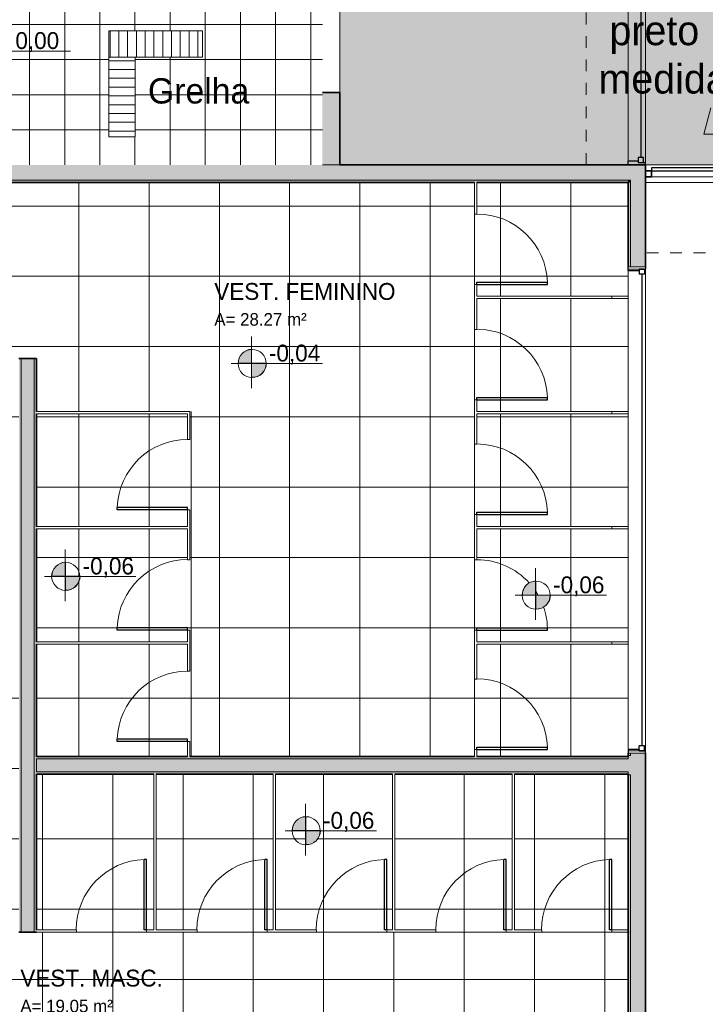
# Model space of a CAD drawing. Header units: metres. Extents: x -29 to 48, y -24 to 81.
# Tile 5 of 26: x -6 to 0, y -20 to -11. Entities that reach past the tile are written whole.
import ezdxf

# ---------------------------------------------------------------- set-up
doc = ezdxf.new("R2010")
doc.units = ezdxf.units.M
doc.linetypes.add('Projeção', pattern=[0.003969, 0.002381, -0.001587])
for name, color, linetype, lineweight in [('A-AREA-IDEN', 2, 'Continuous', 9), ('A-DETL', 90, 'Continuous', 18), ('A-DETL-GENF', 92, 'Continuous', 18), ('A-DETL-MBND', 5, 'Continuous', 18), ('A-DETL-THIN', 151, 'Continuous', 18), ('A-DOOR', 31, 'Continuous', 18), ('A-FLOR-OVHD', 1, 'Projeção', 18), ('A-FLOR-PATT', 8, 'Continuous', 18), ('A-GLAZ', 151, 'Continuous', 18), ('A-GLAZ-CURT', 52, 'Continuous', 18), ('A-GLAZ-CWMG', 51, 'Continuous', 18), ('A-WALL', 113, 'Continuous', 18), ('A-WALL-PATT', 111, 'Continuous', 35), ('G-ANNO-TEXT', 231, 'Continuous', 9)]:
    doc.layers.add(name, color=color, linetype=linetype, lineweight=lineweight)
doc.styles.add('Century Gothic', font='GOTHIC.TTF', dxfattribs={"height": 0.107783})
doc.styles.add('Century Gothic_1', font='GOTHIC.TTF', dxfattribs={"height": 0.143711})
doc.styles.add('Century Gothic_2', font='GOTHIC.TTF', dxfattribs={"height": 0.215567})
doc.styles.add('Century Gothic_3', font='GOTHIC.TTF', dxfattribs={"height": 0.251495})
doc.styles.add('Century Gothic_B', font='txt', dxfattribs={"height": 0.143612})

# ---------------------------------------------------------------- blocks, each defined once
blk = doc.blocks.new('Montante retangular - 50 x 150 mm-165978-PAGINAÇÃO DE PISO _Compreende trechos 2 e 3_')
at = {"layer": 'A-GLAZ-CWMG', "lineweight": 35}
for p, q in [((0, 0.025), (-0.05, 0.025)), ((-0.05, 0.025), (-0.05, -0.025)), ((0, -0.025), (0, 0.025)), ((-0.05, -0.025), (0, -0.025))]:
    blk.add_line(p, q, dxfattribs=at)
blk = doc.blocks.new('Montante retangular - 50 x 150 mm-165960-PAGINAÇÃO DE PISO _Compreende trechos 2 e 3_')
at = {"layer": 'A-GLAZ-CWMG'}
blk.add_line((0.2277, -12.6146), (-0.5273, -12.6146), dxfattribs=at)
blk = doc.blocks.new('Casement w Mullions-Number_0002 - Janela 100 x 400 _cm_-1469881-PAGINAÇÃO DE PISO _Compreende trechos 2 e 3_')
at = {"layer": 'A-GLAZ', "lineweight": 25}
for p, q in [((-2.075, 0.075), (-2.05595, 0.075)), ((-2.05595, 0.02055), (-2.05595, 0.075)), ((-2.05595, 0.065), (-2.05595, 0.02055)), ((-2.05595, 0.065), (-2.0115, 0.065)), ((-2.05595, 0.02055), (-2.0115, 0.02055)), ((-2.05595, 0.02055), (-2.04325, 0.02055)), ((-2.04325, -0.075), (-2.04325, 0.02055)), ((-2.0115, 0.065), (-2.0115, 0.02055)), ((-2.0115, 0.04277), (2.0115, 0.04277)), ((2.0115, 0.065), (2.0115, 0.02055)), ((2.05595, 0.065), (2.0115, 0.065)), ((2.05595, 0.02055), (2.0115, 0.02055)), ((2.04325, 0.02055), (2.05595, 0.02055)), ((2.04325, 0.02055), (2.04325, -0.075)), ((2.05595, 0.02055), (2.05595, 0.075)), ((2.075, 0.075), (2.05595, 0.075)), ((2.05595, 0.065), (2.05595, 0.02055)), ((-2.04325, -0.075), (-2.075, -0.075)), ((2.04325, -0.075), (2.075, -0.075))]:
    blk.add_line(p, q, dxfattribs=at)
at = {"layer": 'A-GLAZ', "color": 7}
for p, q in [((-2.05595, 0.075), (-2.075, 0.075)), ((-2.075, 0.075), (-2.075, -0.075)), ((-2.05595, -0.075), (-2.05595, 0.075)), ((2.05595, 0.075), (-2.05595, 0.075)), ((-2.05595, 0.075), (-2.05595, -0.075)), ((2.05595, 0.075), (2.05595, -0.075)), ((2.075, 0.075), (2.05595, 0.075)), ((2.05595, -0.075), (2.05595, 0.075)), ((2.075, -0.075), (2.075, 0.075)), ((-2.075, -0.075), (-2.05595, -0.075)), ((-2.05595, -0.075), (2.05595, -0.075)), ((2.05595, -0.075), (2.075, -0.075))]:
    blk.add_line(p, q, dxfattribs=at)
blk = doc.blocks.new('Painel do sistema - Envidraçado-165820-PAGINAÇÃO DE PISO _Compreende trechos 2 e 3_')
at = {"layer": 'A-GLAZ-CURT', "color": 10, "lineweight": 25}
for p, q in [((0.3775, 0.0495), (-0.3775, 0.0495)), ((-0.3775, 0.0495), (-0.3775, 0.0245)), ((-0.3775, 0.0245), (0.3775, 0.0245)), ((0.3775, 0.0245), (0.3775, 0.0495))]:
    blk.add_line(p, q, dxfattribs=at)
blk = doc.blocks.new('M_Descarga simples1 - 60X160 _vest_ m_-2529210-PAGINAÇÃO DE PISO _Compreende trechos 2 e 3_')
at = {"layer": 'A-DOOR', "lineweight": 25}
for p, q in [((0.28, 0.01), (0.28, 0.6114)), ((0.3, 0.6114), (0.28, 0.6114)), ((0.3, 0.01), (0.3, 0.6114)), ((0.3, 0.01), (0.28, 0.01))]:
    blk.add_line(p, q, dxfattribs=at)
at = {"layer": 'A-DOOR'}
blk.add_arc((0.3, 0.01), 0.6017, 91.90484, 180, dxfattribs=at)
blk = doc.blocks.new('M_Descarga simples1 - 60X160 _vest_ fem_-2394049-PAGINAÇÃO DE PISO _Compreende trechos 2 e 3_')
at = {"layer": 'A-DOOR', "lineweight": 25}
for p, q in [((0.28, -0.01), (0.28, -0.6114)), ((0.3, -0.01), (0.28, -0.01)), ((0.3, -0.01), (0.3, -0.6114)), ((0.3, -0.6114), (0.28, -0.6114))]:
    blk.add_line(p, q, dxfattribs=at)
at = {"layer": 'A-DOOR'}
blk.add_arc((0.3, -0.01), 0.6017, 180, 268.09516, dxfattribs=at)
blk = doc.blocks.new('M_Descarga simples1 - 60X160 _vest_ fem_-1588010-PAGINAÇÃO DE PISO _Compreende trechos 2 e 3_')
at = {"layer": 'A-DOOR', "lineweight": 25}
for p, q in [((0.28, 0.01), (0.28, 0.6114)), ((0.3, 0.6114), (0.28, 0.6114)), ((0.3, 0.01), (0.3, 0.6114)), ((0.3, 0.01), (0.28, 0.01))]:
    blk.add_line(p, q, dxfattribs=at)
at = {"layer": 'A-DOOR'}
blk.add_arc((0.3, 0.01), 0.6017, 91.90484, 180, dxfattribs=at)
blk = doc.blocks.new('M_Descarga simples1 - 60X160 _vest_ fem_-V19-PAGINAÇÃO DE PISO _Compreende trechos 2 e 3_')
at = {"layer": 'A-DOOR', "lineweight": 25}
for p, q in [((0.28, 0.01), (0.28, 0.6114)), ((0.3, 0.6114), (0.28, 0.6114)), ((0.3, 0.01), (0.3, 0.6114)), ((0.3, 0.01), (0.28, 0.01))]:
    blk.add_line(p, q, dxfattribs=at)
at = {"layer": 'A-DOOR'}
for start, end in [(91.90484, 109.18687), (120.04182, 123.33286), (132.11139, 180)]:
    blk.add_arc((0.3, 0.01), 0.6017, start, end, dxfattribs=at)
blk = doc.blocks.new('M_Fixado - 260 x 200 mm-2644279-PAGINAÇÃO DE PISO _Compreende trechos 2 e 3_')
at = {"layer": 'A-GLAZ', "lineweight": 25}
for p, q in [((-1.3, 0.088), (-1.281, 0.088)), ((-1.281, 0.088), (-1.281, 0.025)), ((1.281, 0.088), (1.281, 0.025)), ((1.2989, 0.088), (1.281, 0.088)), ((-1.281, 0.069), (-1.237, 0.069)), ((-1.281, 0.025), (-1.237, 0.025)), ((-1.268, 0.025), (-1.268, -0.062)), ((-1.237, 0.069), (-1.237, 0.025)), ((-1.237, 0.047), (1.237, 0.047)), ((1.237, 0.069), (1.237, 0.025)), ((1.281, 0.069), (1.237, 0.069)), ((1.237, 0.025), (1.281, 0.025)), ((1.268, 0.025), (1.268, -0.062)), ((-1.3, -0.062), (-1.268, -0.062)), ((1.3, -0.062), (1.268, -0.062))]:
    blk.add_line(p, q, dxfattribs=at)

msp = doc.modelspace()

# ---------------------------------------------------------------- hatches: boundary and pattern name
at = {"layer": 'A-DETL-GENF'}
h = msp.add_hatch(color=254, dxfattribs=at)
h.paths.add_polyline_path([(-0.7273, -12.5146), (3.8477, -12.5146), (3.8477, -2.4246), (-4.0783, -2.4246), (-4.9035, -3.3359), (-4.9184, -3.3225), (-4.9191, -3.3233), (-6.4688, -1.9202), (-9.9312, -5.7446), (-9.9312, -9.3446), (-3.1873, -9.3446), (-3.1873, -12.5146), (-2.0023, -12.5146)], flags=0)
h.paths.add_polyline_path([(-0.5773, -9.9146), (-0.7273, -9.9146), (-0.7273, -9.7146), (-0.5773, -9.7146)], flags=0)
h.paths.add_polyline_path([(-3.8101, -8.5444), (-7.2843, -8.5444), (-7.2843, -6.2444), (3.2227, -6.2444), (3.2227, -8.5444), (-3.5493, -8.5444)], flags=0)
h.paths.add_polyline_path([(-5.8343, -7.8811), (-2.9843, -7.8811), (-2.9843, -6.8811), (-5.8343, -6.8811), (-5.8343, -7.5762)], flags=0)
h.paths.add_polyline_path([(-1.2863, -4.8648), (-1.2863, -4.3848), (-0.8063, -4.3848), (-0.8063, -4.8648)], flags=0)
h = msp.add_hatch(dxfattribs=at)
h.set_pattern_fill('FP_27', color=8, style=0, pattern_type=2)
h.set_pattern_definition([(0, (-0.137, 0.385), (0, 0.3), []), (90, (-0.137, 0.385), (-0.3, 2e-17), [])])
h.paths.add_polyline_path([(-3.8101, -12.5146), (-3.3373, -12.5146), (-3.3373, -9.5146), (-8.8373, -9.5146), (-8.8373, -12.5146), (-4.3608, -12.5146)], flags=0)
h.paths.add_polyline_path([(-4.9357, -12.2738), (-5.1607, -12.2738), (-5.1608, -11.3688), (-4.3608, -11.3687), (-4.3608, -11.5937), (-4.9357, -11.5938), (-4.9357, -12.213)], flags=0)
h.paths.add_polyline_path([(-6.0825, -11.6617), (-6.0825, -11.5418), (-6.1985, -11.5418), (-6.1945, -11.5114), (-6.183, -11.483), (-6.1647, -11.4584), (-6.1408, -11.4392), (-6.1127, -11.4267), (-6.0825, -11.4218), (-6.0825, -11.5417), (-5.9621, -11.5418), (-5.9651, -11.5685), (-5.9741, -11.5939), (-5.9884, -11.6166), (-6.0075, -11.6356), (-6.0303, -11.6499), (-6.0557, -11.6587)], flags=0)
h = msp.add_hatch(dxfattribs=at)
h.set_pattern_fill('FP_31', style=0, pattern_type=2)
h.set_pattern_definition([(90, (-0.8, 0), (-0.075, 5e-18), [])])
h.paths.add_polyline_path([(-5.1608, -11.5937), (-4.3608, -11.5937), (-4.3608, -11.3688), (-5.1608, -11.3688), (-5.1608, -11.5418)], flags=0)
h = msp.add_hatch(dxfattribs=at)
h.set_pattern_fill('FP_28', style=0, pattern_type=2)
h.set_pattern_definition([(180, (-0.8, 0), (-9e-18, -0.075), [])])
h.paths.add_polyline_path([(-4.9357, -12.2738), (-4.9357, -11.5938), (-5.1608, -11.5938), (-5.1607, -12.2738)], flags=0)
h.paths.add_polyline_path([(-4.3608, -11.3688), (-4.3608, -11.3687), (-4.3608, -11.3688)], flags=0)
for points in [[(-4.0518, -14.2064), (-3.9409, -14.2064), (-3.9409, -14.0865), (-3.9709, -14.0917), (-3.9987, -14.1043), (-4.0224, -14.1234), (-4.0405, -14.1479), (-4.0518, -14.1762), (-4.0557, -14.2064)], [(-3.9409, -14.3263), (-3.9134, -14.3243), (-3.887, -14.3161), (-3.8632, -14.3021), (-3.8433, -14.283), (-3.8271, -14.2567), (-3.8189, -14.2339), (-3.8157, -14.2064), (-3.9409, -14.2064), (-3.9409, -14.3243)], [(-5.6309, -16.0236), (-5.5313, -16.0236), (-5.5313, -15.9038), (-5.5613, -15.9089), (-5.5891, -15.9215), (-5.6128, -15.9407), (-5.6309, -15.9652), (-5.6422, -15.9934), (-5.6461, -16.0236)], [(-5.5313, -16.1435), (-5.5038, -16.1415), (-5.4774, -16.1333), (-5.4536, -16.1193), (-5.4337, -16.1002), (-5.4186, -16.077), (-5.4093, -16.0511), (-5.4061, -16.0236), (-5.5313, -16.0236)], [(-1.6258, -16.1842), (-1.5149, -16.1842), (-1.5149, -16.0643), (-1.5449, -16.0695), (-1.5727, -16.082), (-1.5964, -16.1012), (-1.6145, -16.1257), (-1.6258, -16.154), (-1.6297, -16.1842)], [(-1.5149, -16.3041), (-1.4843, -16.3011), (-1.461, -16.2939), (-1.4372, -16.2798), (-1.4173, -16.2607), (-1.4022, -16.2376), (-1.3929, -16.2116), (-1.3897, -16.1842), (-1.5149, -16.1842), (-1.5149, -16.3021)], [(-3.5935, -18.1943), (-3.4787, -18.1943), (-3.4787, -18.0744), (-3.5087, -18.0796), (-3.5365, -18.0922), (-3.5602, -18.1113), (-3.5783, -18.1358), (-3.5896, -18.1641)], [(-3.4787, -18.3142), (-3.4481, -18.3113), (-3.4248, -18.304), (-3.401, -18.29), (-3.3811, -18.2709), (-3.366, -18.2477), (-3.3567, -18.2217), (-3.3535, -18.1943), (-3.4787, -18.1943), (-3.4787, -18.3122)]]:
    msp.add_hatch(color=7, dxfattribs=at).paths.add_polyline_path(points, flags=0)
at = {"layer": 'A-FLOR-PATT'}
h = msp.add_hatch(dxfattribs=at)
h.set_pattern_fill('FP_4', color=256, style=0, pattern_type=2)
h.set_pattern_definition([(0, (-7.217, -19.465), (0, 0.6), []), (90, (-7.217, -19.465), (-0.6, 4e-17), [])])
h.paths.add_polyline_path([(-5.7773, -17.5622), (-4.4873, -17.5622), (-4.4873, -17.4347), (-4.4673, -17.4347), (-4.4673, -17.5622), (-2.0373, -17.5622), (-2.0373, -17.5022), (-2.0173, -17.5022), (-2.0173, -17.5622), (-0.7273, -17.5622), (-0.7273, -16.6034), (-2.0173, -16.6034), (-2.0173, -16.9022), (-2.0373, -16.9022), (-2.0373, -16.4847), (-2.0173, -16.4847), (-2.0173, -16.5834), (-0.7273, -16.5834), (-0.7273, -15.6184), (-2.0173, -15.6184), (-2.0173, -15.8847), (-2.0373, -15.8847), (-2.0373, -15.4972), (-2.0173, -15.4972), (-2.0173, -15.5984), (-0.7273, -15.5984), (-0.7273, -14.6384), (-2.0173, -14.6384), (-2.0173, -14.8972), (-2.0373, -14.8972), (-2.0373, -14.5184), (-2.0173, -14.5184), (-2.0173, -14.6184), (-0.7273, -14.6184), (-0.7273, -13.6547), (-2.0173, -13.6547), (-2.0173, -13.9184), (-2.0373, -13.9184), (-2.0373, -13.5347), (-2.0173, -13.5347), (-2.0173, -13.6347), (-0.7273, -13.6347), (-0.7273, -12.6646), (-2.0173, -12.6646), (-2.0173, -12.9347), (-2.0373, -12.9347), (-2.0373, -12.6646), (-6.9173, -12.6646), (-6.9173, -12.8146), (-7.2173, -12.8146), (-7.2173, -15.2646), (-5.9273, -15.2646), (-5.9273, -14.1646), (-5.7773, -14.1646), (-5.7773, -14.6184), (-4.4673, -14.6184), (-4.4673, -14.8584), (-4.4873, -14.8584), (-4.4873, -14.6384), (-5.7773, -14.6384), (-5.7773, -15.5984), (-4.4873, -15.5984), (-4.4873, -15.4584), (-4.4673, -15.4584), (-4.4673, -15.8834), (-4.4873, -15.8834), (-4.4873, -15.6184), (-5.7773, -15.6184), (-5.7771, -16.5834), (-4.4873, -16.5834), (-4.4873, -16.4834), (-4.4673, -16.4834), (-4.4673, -16.8347), (-4.4873, -16.8347), (-4.4873, -16.6034), (-5.7773, -16.6034), (-5.7773, -17.2064)], flags=0)
h.paths.add_polyline_path([(-1.5149, -16.1842), (-1.6297, -16.1842), (-1.6258, -16.154), (-1.6145, -16.1257), (-1.5964, -16.1012), (-1.5727, -16.082), (-1.5449, -16.0695), (-1.5149, -16.0643), (-1.5149, -16.154)], flags=0)
h.paths.add_polyline_path([(-1.5149, -16.3041), (-1.5149, -16.1842), (-1.3897, -16.1842), (-1.3929, -16.2116), (-1.4022, -16.2376), (-1.4173, -16.2607), (-1.4372, -16.2798), (-1.461, -16.2939), (-1.4874, -16.3021)], flags=0)
h.paths.add_polyline_path([(-5.5313, -16.0236), (-5.6461, -16.0236), (-5.6422, -15.9934), (-5.6309, -15.9652), (-5.6128, -15.9407), (-5.5891, -15.9215), (-5.5613, -15.9089), (-5.5313, -15.9038), (-5.5313, -15.9934)], flags=0)
h.paths.add_polyline_path([(-5.5313, -16.1435), (-5.5313, -16.0236), (-5.4061, -16.0236), (-5.4093, -16.0511), (-5.4186, -16.077), (-5.4337, -16.1002), (-5.4536, -16.1193), (-5.4774, -16.1333), (-5.5038, -16.1415), (-5.5216, -16.1428)], flags=0)
h.paths.add_polyline_path([(-3.9409, -14.2064), (-4.0557, -14.2064), (-4.0518, -14.1762), (-4.0405, -14.1479), (-4.0224, -14.1234), (-3.9987, -14.1043), (-3.9709, -14.0917), (-3.9409, -14.0865), (-3.9409, -14.1762)], flags=0)
h.paths.add_polyline_path([(-3.9409, -14.3263), (-3.9409, -14.2064), (-3.8157, -14.2064), (-3.8189, -14.2339), (-3.8282, -14.2598), (-3.8433, -14.283), (-3.8632, -14.3021), (-3.887, -14.3161), (-3.9134, -14.3243)], flags=0)
h = msp.add_hatch(dxfattribs=at)
h.set_pattern_fill('FP_5', color=256, style=0, pattern_type=2)
h.set_pattern_definition([(0, (-7.527, -17.065), (0, 0.6), []), (90, (-7.527, -17.065), (-0.6, 4e-17), [])])
h.paths.add_polyline_path([(-5.687, -20.6646), (-4.3073, -20.6646), (-4.3073, -20.0298), (-4.2873, -20.0298), (-4.2873, -20.6646), (-3.6873, -20.6646), (-3.6873, -20.0298), (-3.6673, -20.0298), (-3.6673, -20.6646), (-0.7273, -20.6646), (-0.7273, -19.0622), (-0.8648, -19.0622), (-0.8648, -19.0422), (-0.7273, -19.0422), (-0.7273, -17.7122), (-1.6973, -17.7122), (-1.6973, -19.0422), (-1.4648, -19.0422), (-1.4648, -19.0622), (-1.7673, -19.0622), (-1.7673, -19.0422), (-1.7173, -19.0422), (-1.7173, -17.7122), (-2.7173, -17.7122), (-2.7173, -19.0422), (-2.3673, -19.0422), (-2.3673, -19.0622), (-2.7873, -19.0622), (-2.7873, -19.0422), (-2.7373, -19.0422), (-2.7373, -17.7122), (-3.7373, -17.7124), (-3.7373, -19.0422), (-3.3873, -19.0422), (-3.3873, -19.0622), (-3.8073, -19.0622), (-3.8073, -19.0422), (-3.7573, -19.0422), (-3.7573, -17.7122), (-4.7573, -17.7126), (-4.7573, -19.0422), (-4.4073, -19.0422), (-4.4073, -19.0622), (-4.8373, -19.0622), (-4.8373, -19.0422), (-4.7773, -19.0422), (-4.7773, -17.7122), (-5.7773, -17.7122), (-5.7773, -19.0422), (-5.4373, -19.0422), (-5.4373, -19.0622), (-5.9273, -19.0622), (-5.9273, -16.7159), (-6.9273, -16.7159), (-6.9273, -20.6646), (-5.7069, -20.6646)], flags=0)
h.paths.add_polyline_path([(-5.7846, -20.113), (-5.8994, -20.113), (-5.8955, -20.0828), (-5.8842, -20.0545), (-5.8661, -20.03), (-5.8424, -20.0108), (-5.8147, -19.9983), (-5.7846, -19.9931), (-5.7846, -20.0828)], flags=0)
h.paths.add_polyline_path([(-5.7846, -20.2329), (-5.7846, -20.113), (-5.6594, -20.113), (-5.6626, -20.1404), (-5.6719, -20.1664), (-5.687, -20.1895), (-5.7069, -20.2086), (-5.7307, -20.2227), (-5.7571, -20.2309), (-5.7673, -20.2316)], flags=0)
h.paths.add_polyline_path([(-3.4787, -18.1943), (-3.5935, -18.1943), (-3.5896, -18.1641), (-3.5783, -18.1358), (-3.5602, -18.1113), (-3.5365, -18.0922), (-3.5087, -18.0796), (-3.4787, -18.0744), (-3.4787, -18.1641)], flags=0)
h.paths.add_polyline_path([(-3.4787, -18.3142), (-3.4787, -18.1943), (-3.3535, -18.1943), (-3.3567, -18.2217), (-3.366, -18.2477), (-3.3811, -18.2709), (-3.401, -18.29), (-3.4248, -18.304), (-3.4512, -18.3122)], flags=0)
at = {"layer": 'A-WALL-PATT', "lineweight": 18}
h = msp.add_hatch(color=7, dxfattribs=at)
h.paths.add_polyline_path([(-3.1873, -12.5146), (-3.1873, -11.8946), (-3.3373, -11.8946), (-3.3373, -12.5146)], flags=0)
h.paths.add_polyline_path([(-3.3373, -10.1946), (-3.1873, -10.1946), (-3.1873, -9.3646), (-3.3373, -9.3646), (-3.3373, -9.5146)], flags=0)
at = {"layer": 'A-WALL-PATT'}
for points in [[(-1.9534, -12.6446), (-0.7073, -12.6443), (-0.7073, -12.5146), (-6.1895, -12.5146), (-6.1895, -12.6446), (-2.0023, -12.6446)], [(-0.5773, -12.6646), (-0.5773, -12.5146), (-0.7073, -12.5146), (-0.7073, -12.6646)], [(-1.9458, -12.6646), (-0.7273, -12.6646), (-0.7273, -12.6446), (-6.1895, -12.6446), (-6.1895, -12.6646), (-2.0023, -12.6646)], [(-0.7273, -12.6646), (-0.7073, -12.6646), (-0.7073, -12.6446), (-0.7273, -12.6446), (-0.7273, -12.6546)], [(-5.9073, -19.0622), (-5.7973, -19.0622), (-5.7973, -14.1646), (-5.9073, -14.1646), (-5.9073, -18.4273)], [(-5.7773, -19.0622), (-5.7773, -14.1646), (-5.7973, -14.1646), (-5.7973, -19.0622)], [(-0.5773, -17.7196), (-0.5773, -17.5546), (-0.7273, -17.5546), (-0.7273, -17.7196), (-0.667, -17.7196)], [(-0.8647, -17.5822), (-0.8647, -17.5622), (-5.7773, -17.5622), (-5.7773, -17.5822), (-2.0986, -17.5822)], [(-3.8101, -17.6922), (-0.8647, -17.6922), (-0.8647, -17.5822), (-5.7773, -17.5822), (-5.7773, -17.6922), (-5.5216, -17.6922)], [(-0.7273, -17.5822), (-0.7273, -17.5622), (-0.8647, -17.5622), (-0.8647, -17.5822)], [(-0.8647, -17.6922), (-0.7273, -17.6922), (-0.7273, -17.5822), (-0.8647, -17.5822), (-0.8647, -17.667)], [(-3.7573, -17.7122), (-0.8647, -17.7122), (-0.8647, -17.6922), (-5.7773, -17.6922), (-5.7773, -17.7122), (-3.8101, -17.7122)], [(-0.7273, -17.7122), (-0.7273, -17.6922), (-0.8647, -17.6922), (-0.8647, -17.7122)], [(-0.7073, -19.8146), (-0.7073, -17.7196), (-0.7273, -17.7196), (-0.7273, -19.8146)], [(-0.7073, -19.8146), (-0.5773, -19.8146), (-0.5773, -17.7196), (-0.7073, -17.7196), (-0.7073, -18.1422)]]:
    msp.add_hatch(color=250, dxfattribs=at).paths.add_polyline_path(points, flags=0)
h = msp.add_hatch(color=250, dxfattribs=at)
h.paths.add_polyline_path([(-0.7273, -17.5546), (-0.7073, -17.5546), (-0.7073, -17.5337), (-0.7273, -17.5337)], flags=0)
h.paths.add_polyline_path([(-0.7273, -13.3837), (-0.7073, -13.3837), (-0.7073, -12.6646), (-0.7273, -12.6646), (-0.7273, -12.829)], flags=0)
h = msp.add_hatch(color=250, dxfattribs=at)
h.paths.add_polyline_path([(-0.7073, -17.5546), (-0.5773, -17.5546), (-0.5773, -17.5337), (-0.7073, -17.5337)], flags=0)
h.paths.add_polyline_path([(-0.5773, -13.3837), (-0.5773, -12.6646), (-0.7073, -12.6646), (-0.7073, -13.3837)], flags=0)
at = {"layer": 'A-WALL-PATT', "lineweight": 18}
msp.add_hatch(color=7, dxfattribs=at).paths.add_polyline_path([(-5.9273, -19.0622), (-5.9073, -19.0622), (-5.9073, -14.1646), (-5.9273, -14.1646), (-5.9273, -18.4712)], flags=0)
at = {"layer": 'G-ANNO-TEXT'}
msp.add_hatch(color=50, dxfattribs=at).paths.add_polyline_path([(-0.0219, -12.0264), (-0.0796, -12.252), (0.0409, -12.2507)], flags=0)

# ---------------------------------------------------------------- linework, layer by layer
at = {"layer": 'A-DETL'}
for p, q in [((-4.3608, -11.3688), (-5.1608, -11.3688)), ((-5.1608, -11.3688), (-5.1608, -11.5937)), ((-4.3608, -11.5937), (-4.3608, -11.3688)), ((-5.1608, -11.5937), (-4.3608, -11.5937)), ((-5.1608, -11.5937), (-5.1607, -12.2738)), ((-4.9357, -12.2738), (-4.9357, -11.5938)), ((-5.1607, -12.2738), (-4.9357, -12.2738)), ((-2.0373, -12.6646), (-2.0373, -17.5622)), ((-4.4573, -14.6184), (-4.4573, -17.5622)), ((-3.9788, -17.562), (-3.5309, -17.562)), ((-0.7173, -19.0622), (-5.9273, -19.0622))]:
    msp.add_line(p, q, dxfattribs=at)
for centre in [(-3.9366, -14.2084), (-5.5284, -16.0251), (-1.5121, -16.1857), (-3.4759, -18.1958)]:
    msp.add_circle(centre, 0.12, dxfattribs=at)
at = {"layer": 'A-DETL-MBND'}
for p, q in [((-6.2674, -11.5418), (-5.4874, -11.5418)), ((-3.9418, -13.9786), (-3.9418, -14.4186)), ((-4.1167, -14.2084), (-3.3367, -14.2084)), ((-5.5337, -15.7954), (-5.5337, -16.2354)), ((-1.5173, -15.9559), (-1.5173, -16.3959)), ((-5.7086, -16.0251), (-4.9286, -16.0251)), ((-1.6922, -16.1857), (-0.9122, -16.1857)), ((-3.4811, -17.9661), (-3.4811, -18.4061)), ((-3.656, -18.1958), (-2.876, -18.1958))]:
    msp.add_line(p, q, dxfattribs=at)
at = {"layer": 'A-DETL-THIN'}
for p, q in [((-3.9409, -14.2064), (-3.9409, -14.0865)), ((-4.0557, -14.2064), (-3.9409, -14.2064)), ((-3.8157, -14.2064), (-3.9409, -14.2064)), ((-3.9409, -14.2064), (-3.9409, -14.3263)), ((-5.5313, -16.0236), (-5.5313, -15.9038)), ((-5.6461, -16.0236), (-5.5313, -16.0236)), ((-5.4061, -16.0236), (-5.5313, -16.0236)), ((-5.5313, -16.0236), (-5.5313, -16.1435)), ((-1.5149, -16.1842), (-1.5149, -16.0643)), ((-1.6297, -16.1842), (-1.5149, -16.1842)), ((-1.3897, -16.1842), (-1.5149, -16.1842)), ((-1.5149, -16.1842), (-1.5149, -16.3041)), ((-3.4787, -18.1943), (-3.4787, -18.0744)), ((-3.5935, -18.1943), (-3.4787, -18.1943)), ((-3.3535, -18.1943), (-3.4787, -18.1943)), ((-3.4787, -18.1943), (-3.4787, -18.3142))]:
    msp.add_line(p, q, dxfattribs=at)
for centre, start, end in [((-3.9357, -14.2064), 92.49392, 180), ((-3.9357, -14.2064), 267.50608, 0), ((-5.5261, -16.0236), 92.49392, 180), ((-5.5261, -16.0236), 267.50608, 0), ((-1.5097, -16.1842), 92.49392, 180), ((-1.5097, -16.1842), 267.50608, 360), ((-3.4735, -18.1943), 92.49392, 180), ((-3.4735, -18.1943), 267.50608, 360)]:
    msp.add_arc(centre, 0.12, start, end, dxfattribs=at)
at = {"layer": 'A-FLOR-OVHD'}
for p, q in [((-1.0859, -12.5146), (-1.0859, 1.7143)), ((-0.5673, -13.2646), (4.4227, -13.2646))]:
    msp.add_line(p, q, dxfattribs=at)
at = {"layer": 'A-WALL', "color": 7}
for p, q in [((-0.7273, -12.5146), (-0.7273, -9.9146)), ((-0.5773, -9.9146), (-0.5773, -12.5146)), ((-3.1873, -10.1946), (-3.1873, -11.8946)), ((-0.5773, -12.5146), (4.4227, -12.5146)), ((-2.0373, -12.6646), (-2.0373, -12.9347)), ((-2.0173, -12.9347), (-2.0173, -12.6646)), ((4.4227, -12.6646), (-0.5773, -12.6646)), ((-2.0373, -12.9347), (-2.0173, -12.9347)), ((-2.0373, -13.5347), (-2.0373, -13.9184)), ((-2.0173, -13.5347), (-2.0373, -13.5347)), ((-2.0173, -13.6347), (-2.0173, -13.5347)), ((-2.0173, -13.6347), (-0.7273, -13.6347)), ((-2.0173, -13.9184), (-2.0173, -13.6547)), ((-2.0173, -13.6547), (-0.7273, -13.6547)), ((-0.8647, -13.6547), (-0.8647, -13.6347)), ((-2.0373, -13.9184), (-2.0173, -13.9184)), ((-2.0373, -14.5184), (-2.0373, -14.8972)), ((-2.0173, -14.5184), (-2.0373, -14.5184)), ((-2.0173, -14.6184), (-2.0173, -14.5184)), ((-4.4673, -14.6184), (-5.7773, -14.6184)), ((-4.4673, -14.8584), (-4.4673, -14.6184)), ((-2.0173, -14.6184), (-0.7273, -14.6184)), ((-0.8647, -14.6384), (-0.8647, -14.6184)), ((-5.7773, -14.6384), (-4.4873, -14.6384)), ((-4.4873, -14.6384), (-4.4873, -14.8584)), ((-2.0173, -14.8972), (-2.0173, -14.6384)), ((-2.0173, -14.6384), (-0.7273, -14.6384)), ((-4.4873, -14.8584), (-4.4673, -14.8584)), ((-2.0373, -14.8972), (-2.0173, -14.8972)), ((-4.4873, -15.4584), (-4.4873, -15.5984)), ((-4.4673, -15.4584), (-4.4873, -15.4584)), ((-4.4673, -15.8834), (-4.4673, -15.4584)), ((-2.0373, -15.4972), (-2.0373, -15.8847)), ((-2.0173, -15.4972), (-2.0373, -15.4972)), ((-2.0173, -15.5984), (-2.0173, -15.4972)), ((-4.4873, -15.5984), (-5.7773, -15.5984)), ((-5.7773, -15.6184), (-4.4873, -15.6184)), ((-4.4873, -15.6184), (-4.4873, -15.8834)), ((-2.0173, -15.5984), (-0.7273, -15.5984)), ((-2.0173, -15.6184), (-0.7273, -15.6184)), ((-2.0173, -15.8847), (-2.0173, -15.6184)), ((-0.8647, -15.6184), (-0.8647, -15.5984)), ((-4.4873, -15.8834), (-4.4673, -15.8834)), ((-2.0373, -15.8847), (-2.0173, -15.8847)), ((-4.4873, -16.4834), (-4.4873, -16.5834)), ((-4.4673, -16.4834), (-4.4873, -16.4834)), ((-4.4673, -16.8347), (-4.4673, -16.4834)), ((-2.0373, -16.4847), (-2.0373, -16.9022)), ((-2.0173, -16.4847), (-2.0373, -16.4847)), ((-2.0173, -16.5834), (-2.0173, -16.4847)), ((-4.4873, -16.5834), (-5.7773, -16.5834)), ((-5.7773, -16.6034), (-4.4873, -16.6034)), ((-4.4873, -16.6034), (-4.4873, -16.8347)), ((-2.0173, -16.5834), (-0.7273, -16.5834)), ((-2.0173, -16.9022), (-2.0173, -16.6034)), ((-2.0173, -16.6034), (-0.7273, -16.6034)), ((-0.8647, -16.6034), (-0.8647, -16.5834)), ((-4.4873, -16.8347), (-4.4673, -16.8347)), ((-2.0373, -16.9022), (-2.0173, -16.9022)), ((-4.4673, -17.4347), (-4.4873, -17.4347)), ((-4.4873, -17.4347), (-4.4873, -17.5622)), ((-4.4673, -17.5622), (-4.4673, -17.4347)), ((-2.0373, -17.5022), (-2.0373, -17.5622)), ((-2.0173, -17.5022), (-2.0373, -17.5022)), ((-2.0173, -17.5622), (-2.0173, -17.5022)), ((-4.7773, -17.7122), (-4.7773, -19.0422)), ((-4.7573, -19.0422), (-4.7573, -17.7122)), ((-3.7573, -17.7122), (-3.7573, -19.0422)), ((-3.7373, -19.0422), (-3.7373, -17.7122)), ((-2.7373, -17.7122), (-2.7373, -19.0422)), ((-2.7173, -19.0422), (-2.7173, -17.7122)), ((-1.7173, -17.7122), (-1.7173, -19.0422)), ((-1.6973, -19.0422), (-1.6973, -17.7122)), ((-5.7773, -19.0422), (-5.4373, -19.0422)), ((-5.7773, -19.0622), (-5.4373, -19.0622)), ((-5.4373, -19.0622), (-5.4373, -19.0422)), ((-4.7773, -19.0422), (-4.8373, -19.0422)), ((-4.8373, -19.0622), (-4.8373, -19.0422)), ((-4.4073, -19.0622), (-4.8373, -19.0622)), ((-4.4073, -19.0422), (-4.7573, -19.0422)), ((-4.4073, -19.0622), (-4.4073, -19.0422)), ((-3.8073, -19.0422), (-3.7573, -19.0422)), ((-3.8073, -19.0622), (-3.8073, -19.0422)), ((-3.8073, -19.0622), (-3.3873, -19.0622)), ((-3.7373, -19.0422), (-3.3873, -19.0422)), ((-3.3873, -19.0622), (-3.3873, -19.0422)), ((-2.7873, -19.0422), (-2.7373, -19.0422)), ((-2.7873, -19.0622), (-2.7873, -19.0422)), ((-2.7873, -19.0622), (-2.3673, -19.0622)), ((-2.7173, -19.0422), (-2.3673, -19.0422)), ((-2.3673, -19.0622), (-2.3673, -19.0422)), ((-1.7673, -19.0422), (-1.7173, -19.0422)), ((-1.7673, -19.0622), (-1.7673, -19.0422)), ((-1.7673, -19.0622), (-1.4648, -19.0622)), ((-1.6973, -19.0422), (-1.4648, -19.0422)), ((-1.4648, -19.0622), (-1.4648, -19.0422)), ((-0.8648, -19.0422), (-0.7273, -19.0422)), ((-0.8648, -19.0422), (-0.8648, -19.0622)), ((-0.7273, -19.0622), (-0.8648, -19.0622))]:
    msp.add_line(p, q, dxfattribs=at)
at = {"layer": 'A-WALL', "lineweight": 35}
for p, q in [((-3.1873, -11.8946), (-3.3373, -11.8946)), ((-3.1873, -12.5146), (-3.1873, -11.8946)), ((-0.5773, -12.5146), (-3.1873, -12.5146)), ((-0.5773, -13.3837), (-0.5773, -12.5146)), ((-2.0373, -12.6646), (-6.9173, -12.6646)), ((-0.7273, -12.6646), (-2.0173, -12.6646)), ((-0.7273, -13.3837), (-0.7273, -12.6646)), ((-5.7773, -14.1646), (-5.9273, -14.1646)), ((-5.7773, -14.6184), (-5.7773, -14.1646)), ((-5.7773, -15.5984), (-5.7773, -14.6384)), ((-5.7773, -16.5834), (-5.7773, -15.6184)), ((-5.7773, -17.5622), (-5.7773, -16.6034)), ((-0.7273, -17.5622), (-0.7273, -17.5337)), ((-0.5773, -17.5337), (-0.5773, -19.8146)), ((-5.7773, -17.5622), (-4.4873, -17.5622)), ((-4.4673, -17.5622), (-2.0373, -17.5622)), ((-2.0173, -17.5622), (-0.7273, -17.5622)), ((-5.7773, -19.0422), (-5.7773, -17.7122)), ((-5.7773, -17.7122), (-4.7773, -17.7122)), ((-4.7573, -17.7122), (-3.7573, -17.7122)), ((-3.7373, -17.7122), (-2.7373, -17.7122)), ((-2.7173, -17.7122), (-1.7173, -17.7122)), ((-1.6973, -17.7122), (-0.7273, -17.7122)), ((-0.7273, -17.7122), (-0.7273, -20.6646)), ((-5.9273, -19.0622), (-5.7773, -19.0622))]:
    msp.add_line(p, q, dxfattribs=at)
at = {"layer": 'A-WALL'}
for p, q in [((-3.3373, -12.5146), (-3.1873, -12.5146)), ((-0.7073, -12.6446), (-6.9173, -12.6446)), ((-0.7073, -12.6446), (-0.7073, -13.3837)), ((-5.9073, -19.0622), (-5.9073, -14.1646)), ((-5.7973, -19.0622), (-5.7973, -14.1646)), ((-0.7073, -17.5546), (-0.7273, -17.5546)), ((-0.7073, -17.5337), (-0.7073, -17.5546)), ((-5.7773, -17.5822), (-0.7273, -17.5822)), ((-5.7773, -17.5822), (-5.7773, -17.6922)), ((-0.7273, -17.5622), (-0.7273, -17.5822)), ((-5.7773, -17.6922), (-0.7273, -17.6922)), ((-0.7273, -17.6922), (-0.7273, -17.7122)), ((-0.7073, -17.7196), (-0.7273, -17.7196)), ((-0.7073, -17.7196), (-0.7073, -20.4146))]:
    msp.add_line(p, q, dxfattribs=at)
at = {"layer": 'G-ANNO-TEXT', "color": 50}
for p, q in [((-0.0219, -12.0264), (-0.0796, -12.252)), ((-0.0796, -12.252), (0.0409, -12.2507))]:
    msp.add_line(p, q, dxfattribs=at)

# ---------------------------------------------------------------- block references
at = {"layer": 'A-DOOR', "color": 7}
for name, p, rotation in [('M_Descarga simples1 - 60X160 _vest_ fem_-1588010-PAGINAÇÃO DE PISO _Compreende trechos 2 e 3_', (-2.0273, -13.2347), 270.0000000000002), ('M_Descarga simples1 - 60X160 _vest_ fem_-1588010-PAGINAÇÃO DE PISO _Compreende trechos 2 e 3_', (-2.0273, -14.2184), 270.0000000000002), ('M_Descarga simples1 - 60X160 _vest_ fem_-2394049-PAGINAÇÃO DE PISO _Compreende trechos 2 e 3_', (-4.4773, -15.1584), 269.9999999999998), ('M_Descarga simples1 - 60X160 _vest_ fem_-1588010-PAGINAÇÃO DE PISO _Compreende trechos 2 e 3_', (-2.0273, -15.1972), 270.0000000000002), ('M_Descarga simples1 - 60X160 _vest_ fem_-2394049-PAGINAÇÃO DE PISO _Compreende trechos 2 e 3_', (-4.4773, -16.1834), 269.9999999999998), ('M_Descarga simples1 - 60X160 _vest_ fem_-V19-PAGINAÇÃO DE PISO _Compreende trechos 2 e 3_', (-2.0273, -16.1847), 270.0000000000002), ('M_Descarga simples1 - 60X160 _vest_ fem_-2394049-PAGINAÇÃO DE PISO _Compreende trechos 2 e 3_', (-4.4773, -17.1347), 270.0000000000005), ('M_Descarga simples1 - 60X160 _vest_ fem_-1588010-PAGINAÇÃO DE PISO _Compreende trechos 2 e 3_', (-2.0273, -17.2022), 270.0000000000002)]:
    msp.add_blockref(name, p, dxfattribs=dict(at, rotation=rotation))
for p in [(-5.1373, -19.0522), (-4.1073, -19.0522), (-3.0873, -19.0522), (-2.0673, -19.0522), (-1.1648, -19.0522)]:
    msp.add_blockref('M_Descarga simples1 - 60X160 _vest_ m_-2529210-PAGINAÇÃO DE PISO _Compreende trechos 2 e 3_', p, dxfattribs=at)
at = {"layer": 'A-GLAZ', "rotation": 269.9999999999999}
msp.add_blockref('M_Fixado - 260 x 200 mm-2644279-PAGINAÇÃO DE PISO _Compreende trechos 2 e 3_', (-0.6653, -11.2146), dxfattribs=at)
at = {"layer": 'A-GLAZ', "color": 7, "rotation": 269.9999999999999}
msp.add_blockref('Casement w Mullions-Number_0002 - Janela 100 x 400 _cm_-1469881-PAGINAÇÃO DE PISO _Compreende trechos 2 e 3_', (-0.6523, -15.4587), dxfattribs=at)
at = {"layer": 'A-GLAZ-CURT', "color": 7}
msp.add_blockref('Painel do sistema - Envidraçado-165820-PAGINAÇÃO DE PISO _Compreende trechos 2 e 3_', (-0.1498, -12.5896), dxfattribs=at)
at = {"layer": 'A-GLAZ-CWMG', "rotation": 180}
msp.add_blockref('Montante retangular - 50 x 150 mm-165978-PAGINAÇÃO DE PISO _Compreende trechos 2 e 3_', (-0.5773, -12.5896), dxfattribs=at)
at = {"layer": 'A-GLAZ-CWMG'}
msp.add_blockref('Montante retangular - 50 x 150 mm-165960-PAGINAÇÃO DE PISO _Compreende trechos 2 e 3_', (0, 0), dxfattribs=at)

# ---------------------------------------------------------------- texts
at = {"layer": 'A-AREA-IDEN', "attachment_point": 1}
for s, insert, char_height, width, line_spacing_factor, style in [('VEST. FEMININO', (-4.2599, -13.5217), 0.143612, 1.7928, 0.984796, 'Century Gothic_B'), ('A= 28.27 m²', (-4.2599, -13.7781), 0.107783, 1.00305, 0.984117, 'Century Gothic'), ('VEST. MASC.', (-5.9156, -19.3816), 0.143612, 1.4202, 0.984796, 'Century Gothic_B'), ('A= 19.05 m²', (-5.9156, -19.6381), 0.107783, 1.00305, 0.984117, 'Century Gothic')]:
    msp.add_mtext(s, dxfattribs=dict(at, insert=insert, char_height=char_height, width=width, line_spacing_factor=line_spacing_factor, style=style))
at = {"layer": 'G-ANNO-TEXT', "color": 7, "attachment_point": 1, "line_spacing_factor": 0.984117}
for s, insert, char_height, width, style in [('Base de alvenaria  para\\Po balcão- parte fixa\\Pcom rodapé de granito h=10cm\\P preto  São  Gabriel\\Pmedidas finais: 285x100cm', (-0.9798, -10.003), 0.251495, 6.476081, 'Century Gothic_3'), ('0,00', (-5.9581, -11.3811), 0.14371, 0.4554, 'Century Gothic_1'), ('Grelha', (-4.8261, -11.7743), 0.21557, 1.1718, 'Century Gothic_2'), ('-0,04', (-3.7934, -14.0476), 0.14371, 0.5328, 'Century Gothic_1'), ('-0,06', (-5.3837, -15.8648), 0.14371, 0.5328, 'Century Gothic_1'), ('-0,06', (-1.3673, -16.0253), 0.14371, 0.5328, 'Century Gothic_1'), ('-0,06', (-3.3312, -18.0355), 0.14371, 0.5328, 'Century Gothic_1')]:
    msp.add_mtext(s, dxfattribs=dict(at, insert=insert, char_height=char_height, width=width, style=style))

doc.saveas('drawing.dxf')
